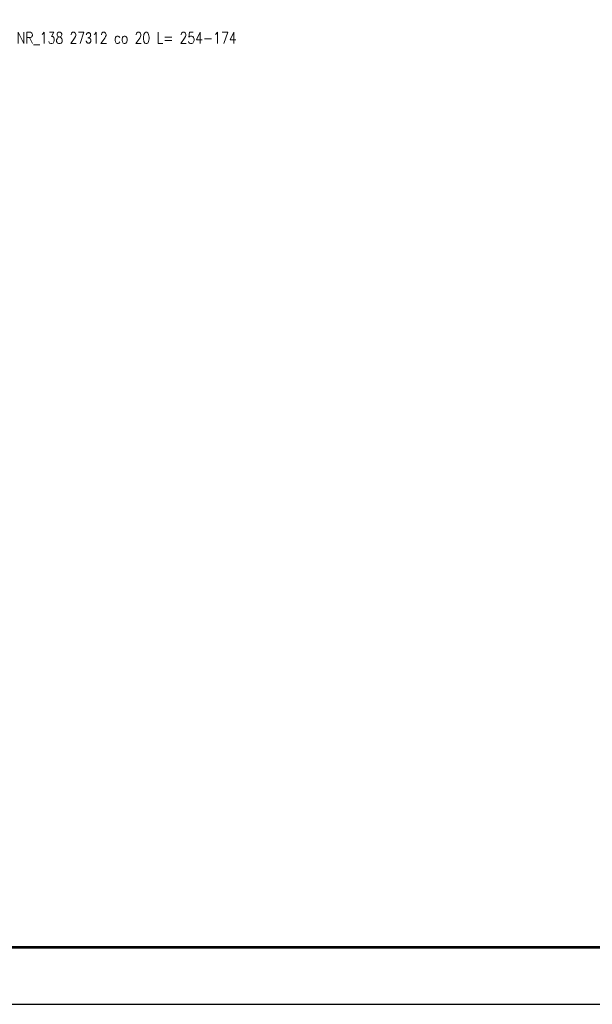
# Model space of a CAD drawing. Extents: x 253237 to 278058, y -131782 to -118389.
# Tile 17 of 23: x 272905 to 274913, y -131782 to -128330. Entities that reach past the tile are written whole.
import ezdxf

# ---------------------------------------------------------------- set-up
doc = ezdxf.new("R2010")
doc.units = 0
doc.header["$LTSCALE"] = 5
doc.header["$MEASUREMENT"] = 0
doc.layers.add('_FORMATKA', color=8, linetype='Continuous', lineweight=15, plot=False)
for name, color, linetype, lineweight in [('_RAMKA', 7, 'Continuous', 35), ('AutoCAD_Structural_Detailing_pręt wyrzucony', 7, 'Continuous', 13), ('PS_DIM', 4, 'Continuous', 13)]:
    doc.layers.add(name, color=color, linetype=linetype, lineweight=lineweight)
doc.styles.add('marta', font='simplex.shx', dxfattribs={"width": 0.8})

# ---------------------------------------------------------------- blocks, each defined once
blk = doc.blocks.new('*U16')
at = {"layer": '_FORMATKA', "lineweight": -3}
blk.add_lwpolyline([(-1200, 0), (0, 0), (0, 594), (-1200, 594)], close=True, dxfattribs=at)
at = {"layer": '_RAMKA', "lineweight": -3, "const_width": 0.5}
blk.add_lwpolyline([(-1170, 10), (-10, 10), (-10, 584), (-1170, 584)], close=True, dxfattribs=at)

msp = doc.modelspace()

# ---------------------------------------------------------------- block references
at = {"layer": 'PS_DIM', "xscale": 20, "yscale": 20, "zscale": 20}
msp.add_blockref('*U16', (277357.33, -131782.14), dxfattribs=at)

# ---------------------------------------------------------------- texts
at = {"layer": 'AutoCAD_Structural_Detailing_pręt wyrzucony', "color": 3, "insert": (273279.93, -128395.55), "char_height": 40, "attachment_point": 5, "style": 'marta'}
msp.add_mtext('NR_138 27\\Fdiam;3\\Fsimplex.shx;12 co 20 L= 254-174', dxfattribs=at)

doc.saveas('drawing.dxf')
